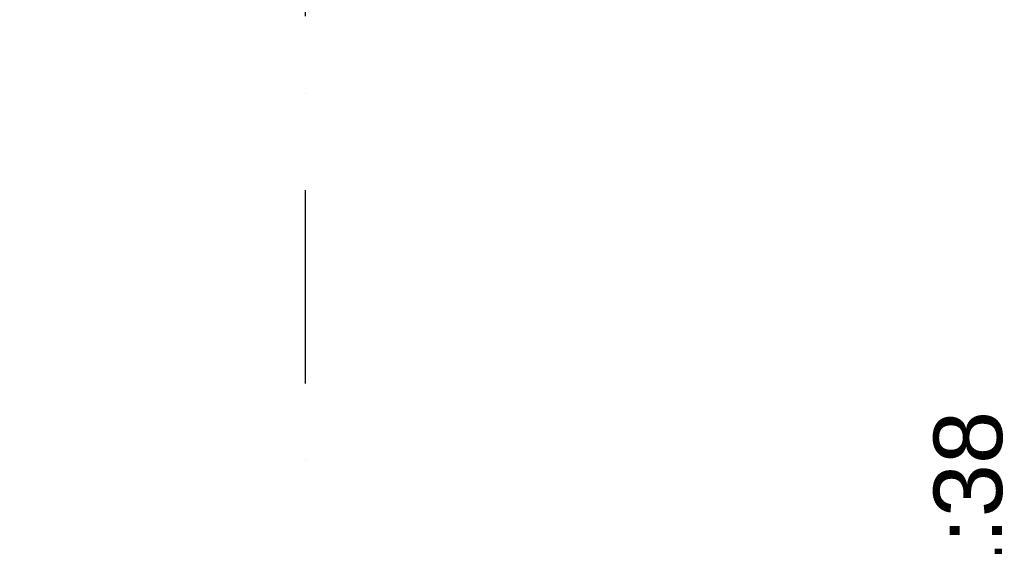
# Model space of a CAD drawing. Header units: millimetres. Extents: x -117798 to 93698, y -182207 to 252400.
# Tile 28 of 256: x -71895 to -70098, y -40736 to -39775. Entities that reach past the tile are written whole.
import ezdxf

# ---------------------------------------------------------------- set-up
doc = ezdxf.new("R2010")
doc.units = ezdxf.units.MM
doc.header["$LTSCALE"] = 0.5
doc.header["$MEASUREMENT"] = 0
doc.linetypes.add('Prikk & stiplet', pattern=[1340.555525, 705.555534, -352.777767, 0, -282.222223])
doc.layers.add('262- Taktekking(Nye konstruksjoner)', color=7, linetype='Continuous')
doc.layers.add('852- Snittmarkør', color=7, linetype='Continuous')
doc.styles.add('GENERATED_STYLE_1', font='arial.ttf')

msp = doc.modelspace()

# ---------------------------------------------------------------- linework, layer by layer
at = {"layer": '852- Snittmarkør', "linetype": 'Prikk & stiplet'}
msp.add_line((-71373.2, -49153.9), (-71373.2, 6068), dxfattribs=at)

# ---------------------------------------------------------------- texts
at = {"layer": '262- Taktekking(Nye konstruksjoner)', "linetype": 'Continuous', "style": 'GENERATED_STYLE_1'}
for s, insert, char_height, attachment_point, rotation in [('\\A1;{\\pqr;\\fArial|b0|i0|c0|p0;\\W1.000000;Fall ca. 1:38}', (-70100.5, -40488.8), 125, 9, 90), ('\\A1;{\\pqc;\\fArial|b0|i0|c0|p0;\\W1.000000;Eks. tak\\fArial|b0|i0|c0|p0;\\W1.000000;: \\fArial|b0|i0|c0|p0;\\W1.000000;ny lufting, undertak, og\\fArial|b0|i0|c0|p0;\\W1.000000; taktekking}', (-72364, -41486.4), 150, 8, 337.8599)]:
    msp.add_mtext(s, dxfattribs=dict(at, insert=insert, char_height=char_height, attachment_point=attachment_point, rotation=rotation))

doc.saveas('drawing.dxf')
